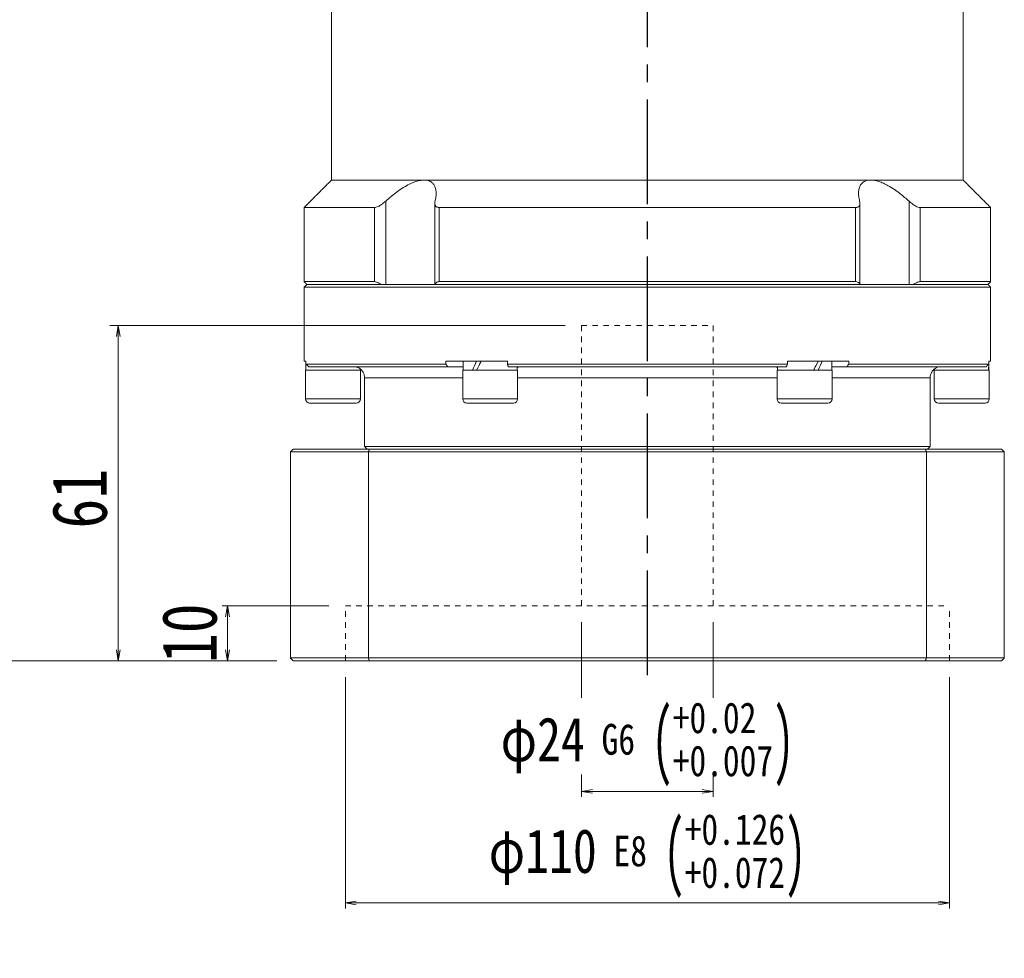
# Model space of a CAD drawing. Header units: millimetres. Extents: x -32 to 919, y -14 to 643.
# Tile 3 of 5: x 120 to 299, y 218 to 389. Entities that reach past the tile are written whole.
import ezdxf

# ---------------------------------------------------------------- set-up
doc = ezdxf.new("R2010")
doc.units = ezdxf.units.MM
doc.linetypes.add('CENTER2', pattern=[28.575, 19.05, -3.175, 3.175, -3.175])
doc.linetypes.add('虚线', pattern=[2, 1, -1])
doc.layers.add('3中心线层', color=1, linetype='CENTER2')
doc.layers.add('尺寸线层', color=3, linetype='Continuous', lineweight=18)
doc.layers.add('粗实线层', color=7, linetype='Continuous', lineweight=35)
doc.styles.add('宋体', font='SimSun.ttf', dxfattribs={"width": 0.8})
doc.dimstyles.new('A水平标注$0', dxfattribs={"dimtxt": 3.5, "dimasz": 2, "dimexe": 1.5, "dimexo": 3, "dimgap": 1.1, "dimtad": 1, "dimtoh": 1, "dimdec": 4, "dimdsep": 46, "dimtxsty": '宋体', "dimblk": 'OPEN', "dimcen": 3, "dimclrd": 3, "dimclre": 3, "dimclrt": 6, "dimadec": 0, "dimazin": 0, "dimtm": 1e-09, "dimtfac": 1, "dimtdec": 4, "dimtix": 1, "dimtmove": 0, "dimatfit": 3, "dimldrblk": 'OPEN', "dimfxl": 0, "dimlwd": 13, "dimlwe": 13, "dimarcsym": 0})
doc.dimstyles.new('D直径标注φ25', dxfattribs={"dimtxt": 3.5, "dimasz": 2, "dimexe": 1, "dimexo": 3, "dimtad": 1, "dimtoh": 1, "dimdec": 1, "dimdsep": 46, "dimtxsty": '宋体', "dimblk": 'OPEN', "dimcen": 3, "dimclrd": 3, "dimclre": 3, "dimclrt": 130, "dimadec": 0, "dimazin": 0, "dimtm": 1e-09, "dimtfac": 1, "dimtdec": 1, "dimtmove": 0, "dimatfit": 0, "dimldrblk": 'OPEN', "dimfxl": 0, "dimlwd": 13, "dimlwe": 13, "dimarcsym": 0})

# ---------------------------------------------------------------- blocks, each defined once
blk = doc.blocks.new('_Open')
at = {"color": 0, "linetype": 'ByBlock', "lineweight": -2}
for p, q in [((-1, 0.167), (0, 0)), ((-1, -0.167), (0, 0)), ((0, 0), (-1, 0))]:
    blk.add_line(p, q, dxfattribs=at)
blk = doc.blocks.new('*D36')
at = {"layer": 'Defpoints', "color": 0, "transparency": 16777216}
for p in [(177.46, 403.21), (118.32, 272.21), (169.96, 272.21)]:
    blk.add_point(p, dxfattribs=at)
at = {"layer": '尺寸线层', "color": 3, "lineweight": 13, "transparency": 16777216}
for p, q in [((174.46, 403.21), (116.82, 403.21)), ((118.32, 401.21), (118.32, 274.21)), ((166.96, 272.21), (116.82, 272.21))]:
    blk.add_line(p, q, dxfattribs=at)
at = {"layer": '尺寸线层', "color": 3, "lineweight": 13, "transparency": 16777216, "xscale": 2, "yscale": 2, "zscale": 2}
for p, rotation in [((118.32, 403.21), 90), ((118.32, 272.21), 270)]:
    blk.add_blockref('_Open', p, dxfattribs=dict(at, rotation=rotation))
at = {"layer": '尺寸线层', "color": 6, "transparency": 16777216, "insert": (111.44, 370.21), "char_height": 10, "attachment_point": 5, "rotation": 90, "style": '宋体', "bg_fill": 3, "box_fill_scale": 1.1, "bg_fill_color": 257, "bg_fill_transparency": 0}
blk.add_mtext('131', dxfattribs=at)
blk = doc.blocks.new('*D37')
at = {"layer": 'Defpoints', "color": 0, "transparency": 16777216}
for p in [(179.46, 282.21), (158, 272.21), (169.96, 272.21)]:
    blk.add_point(p, dxfattribs=at)
at = {"layer": '尺寸线层', "color": 3, "lineweight": 13, "transparency": 16777216}
for p, q in [((176.46, 282.21), (156.5, 282.21)), ((158, 280.21), (158, 274.21)), ((166.96, 272.21), (156.5, 272.21))]:
    blk.add_line(p, q, dxfattribs=at)
at = {"layer": '尺寸线层', "color": 3, "lineweight": 13, "transparency": 16777216, "xscale": 2, "yscale": 2, "zscale": 2}
for p, rotation in [((158, 282.21), 90), ((158, 272.21), 270)]:
    blk.add_blockref('_Open', p, dxfattribs=dict(at, rotation=rotation))
at = {"layer": '尺寸线层', "color": 6, "transparency": 16777216, "insert": (151.11, 277.21), "char_height": 10, "attachment_point": 5, "rotation": 90, "style": '宋体', "bg_fill": 3, "box_fill_scale": 1.1, "bg_fill_color": 257, "bg_fill_transparency": 0}
blk.add_mtext('10', dxfattribs=at)
blk = doc.blocks.new('*D38')
at = {"layer": 'Defpoints', "color": 0, "transparency": 16777216}
for p in [(222.46, 333.21), (138.1, 272.21), (169.96, 272.21)]:
    blk.add_point(p, dxfattribs=at)
at = {"layer": '尺寸线层', "color": 3, "lineweight": 13, "transparency": 16777216}
for p, q in [((219.46, 333.21), (136.6, 333.21)), ((138.1, 331.21), (138.1, 274.21)), ((166.96, 272.21), (136.6, 272.21))]:
    blk.add_line(p, q, dxfattribs=at)
at = {"layer": '尺寸线层', "color": 3, "lineweight": 13, "transparency": 16777216, "xscale": 2, "yscale": 2, "zscale": 2}
for p, rotation in [((138.1, 333.21), 90), ((138.1, 272.21), 270)]:
    blk.add_blockref('_Open', p, dxfattribs=dict(at, rotation=rotation))
at = {"layer": '尺寸线层', "color": 6, "transparency": 16777216, "insert": (131.1, 301.71), "char_height": 10, "attachment_point": 5, "rotation": 90, "style": '宋体', "bg_fill": 3, "box_fill_scale": 1.1, "bg_fill_color": 256, "bg_fill_true_color": 13158600, "bg_fill_transparency": 0}
blk.add_mtext('61', dxfattribs=at)
blk = doc.blocks.new('*D39')
at = {"color": 3, "lineweight": 13, "transparency": 16777216}
for p, q in [((222.46, 279.21), (222.46, 247.44)), ((246.46, 279.21), (246.46, 247.44)), ((224.46, 248.44), (244.46, 248.44))]:
    blk.add_line(p, q, dxfattribs=at)
at = {"layer": 'Defpoints', "color": 0, "transparency": 16777216}
for p in [(222.46, 282.21), (246.46, 282.21)]:
    blk.add_point(p, dxfattribs=at)
at = {"color": 3, "lineweight": 13, "transparency": 16777216, "xscale": 2, "yscale": 2, "zscale": 2, "rotation": 180}
blk.add_blockref('_Open', (222.46, 248.44), dxfattribs=at)
at = {"color": 3, "lineweight": 13, "transparency": 16777216, "xscale": 2, "yscale": 2, "zscale": 2}
blk.add_blockref('_Open', (246.46, 248.44), dxfattribs=at)
at = {"color": 130, "transparency": 16777216, "insert": (234.46, 256.98), "char_height": 8, "attachment_point": 5, "style": '宋体', "bg_fill": 3, "box_fill_scale": 1.1, "bg_fill_color": 257, "bg_fill_transparency": 0}
blk.add_mtext('{\\A1;φ24{}{{\\H0.7x;\\C2; G6 {\\H2x;\\W0.5;(}\\S+0.02^ +0.007;{\\H2x;\\W0.5;)}}}}', dxfattribs=at)
at = {"layer": 'Defpoints', "color": 0, "transparency": 16777216}
blk.add_point((246.46, 248.44), dxfattribs=at)
blk = doc.blocks.new('*D40')
at = {"color": 3, "lineweight": 13, "transparency": 16777216}
for p, q in [((179.46, 269.21), (179.46, 227.12)), ((289.46, 269.21), (289.46, 227.12)), ((181.46, 228.12), (287.46, 228.12))]:
    blk.add_line(p, q, dxfattribs=at)
at = {"layer": 'Defpoints', "color": 0, "transparency": 16777216}
for p in [(179.46, 272.21), (289.46, 272.21), (289.46, 228.12)]:
    blk.add_point(p, dxfattribs=at)
at = {"color": 3, "lineweight": 13, "transparency": 16777216, "xscale": 2, "yscale": 2, "zscale": 2, "rotation": 180}
blk.add_blockref('_Open', (179.46, 228.12), dxfattribs=at)
at = {"color": 3, "lineweight": 13, "transparency": 16777216, "xscale": 2, "yscale": 2, "zscale": 2}
blk.add_blockref('_Open', (289.46, 228.12), dxfattribs=at)
at = {"color": 130, "transparency": 16777216, "insert": (234.46, 236.66), "char_height": 8, "attachment_point": 5, "style": '宋体', "bg_fill": 3, "box_fill_scale": 1.1, "bg_fill_color": 257, "bg_fill_transparency": 0}
blk.add_mtext('{\\A1;φ110{}{{\\H0.7x;\\C2; E8 {\\H2x;\\W0.5;(}\\S+0.126^ +0.072;{\\H2x;\\W0.5;)}}}}', dxfattribs=at)

msp = doc.modelspace()

# ---------------------------------------------------------------- linework, layer by layer
at = {"color": 7, "linetype": 'Continuous', "lineweight": 15}
for p, q in [((193.80042, 359.7107), (176.95906, 359.7107)), ((275.1177, 359.7107), (193.80042, 359.7107)), ((291.95906, 359.7107), (275.1177, 359.7107)), ((186.81383, 340.7107), (186.81383, 355.85807)), ((282.1043, 355.85807), (282.1043, 340.7107)), ((184.77506, 354.7107), (171.95906, 354.7107)), ((184.77506, 354.7107), (184.77506, 341.2107)), ((272.37673, 354.7107), (196.54139, 354.7107)), ((196.54139, 341.2107), (196.54139, 354.7107)), ((272.37673, 354.7107), (272.37673, 341.2107)), ((296.95906, 354.7107), (284.14307, 354.7107)), ((284.14307, 341.2107), (284.14307, 354.7107)), ((184.77506, 341.2107), (171.95906, 341.2107)), ((234.45906, 340.7107), (172.45906, 340.7107)), ((172.45906, 340.7107), (185.99643, 340.7107)), ((195.789, 340.7107), (273.12912, 340.7107)), ((272.37673, 341.2107), (196.54139, 341.2107)), ((296.45906, 340.7107), (234.45906, 340.7107)), ((282.92169, 340.7107), (296.45906, 340.7107)), ((296.95906, 341.2107), (284.14307, 341.2107)), ((171.95906, 340.2107), (234.45906, 340.2107)), ((234.45906, 340.2107), (296.95906, 340.2107)), ((171.95906, 326.7107), (172.29295, 326.7107)), ((172.29295, 326.2107), (172.29295, 326.7107)), ((197.78868, 326.7107), (197.78868, 326.2107)), ((197.78868, 326.7107), (208.96333, 326.7107)), ((208.96333, 326.2107), (208.96333, 326.7107)), ((259.95479, 326.7107), (259.95479, 326.2107)), ((259.95479, 326.7107), (271.12945, 326.7107)), ((271.12945, 326.2107), (271.12945, 326.7107)), ((296.62518, 326.7107), (296.62518, 326.2107)), ((296.62518, 326.7107), (296.95906, 326.7107)), ((177.20906, 325.1107), (172.20906, 325.1107)), ((197.78868, 326.2107), (172.29295, 326.2107)), ((172.78661, 325.7107), (198.11089, 325.7107)), ((182.20906, 325.1107), (177.20906, 325.1107)), ((198.11089, 325.7107), (200.89406, 325.7107)), ((210.16419, 325.1107), (200.83406, 325.1107)), ((259.95479, 326.2107), (208.96333, 326.2107)), ((209.13478, 325.7107), (259.78335, 325.7107)), ((210.83406, 325.1107), (210.16419, 325.1107)), ((211.14582, 325.7107), (211.33406, 325.7107)), ((257.58406, 325.7107), (257.77231, 325.7107)), ((268.08406, 325.1107), (258.08406, 325.1107)), ((268.02406, 325.7107), (270.80723, 325.7107)), ((270.80723, 325.7107), (296.13151, 325.7107)), ((296.62518, 326.2107), (271.12945, 326.2107)), ((296.70906, 325.1107), (286.70906, 325.1107)), ((182.95906, 323.7107), (200.83406, 323.7107)), ((210.83406, 323.7107), (258.08406, 323.7107)), ((268.08406, 323.7107), (285.95906, 323.7107)), ((177.20906, 319.8607), (172.20906, 319.8607)), ((182.20906, 319.8607), (177.20906, 319.8607)), ((210.16419, 319.8607), (200.83406, 319.8607)), ((210.83406, 319.8607), (210.16419, 319.8607)), ((268.08406, 319.8607), (258.08406, 319.8607)), ((296.70906, 319.8607), (286.70906, 319.8607)), ((172.95906, 319.1107), (177.20906, 319.1107)), ((177.20906, 319.1107), (181.45906, 319.1107)), ((201.58406, 319.1107), (209.51467, 319.1107)), ((209.51467, 319.1107), (210.08406, 319.1107)), ((258.83406, 319.1107), (267.33406, 319.1107)), ((287.45906, 319.1107), (295.95906, 319.1107)), ((169.45906, 310.2107), (183.65306, 310.2107)), ((169.45906, 310.2107), (169.45906, 272.7107)), ((183.82558, 310.7107), (169.95906, 310.7107)), ((285.95906, 311.2107), (182.95906, 311.2107)), ((183.65306, 310.2107), (285.26507, 310.2107)), ((183.65306, 272.7107), (183.65306, 310.2107)), ((285.09255, 310.7107), (183.82558, 310.7107)), ((298.95906, 310.7107), (285.09255, 310.7107)), ((285.26507, 310.2107), (285.26507, 272.7107)), ((285.26507, 310.2107), (299.45906, 310.2107)), ((299.45906, 272.7107), (299.45906, 310.2107)), ((183.65306, 272.7107), (169.45906, 272.7107)), ((285.26507, 272.7107), (183.65306, 272.7107)), ((299.45906, 272.7107), (285.26507, 272.7107)), ((169.95906, 272.2107), (183.82558, 272.2107)), ((183.82558, 272.2107), (285.09255, 272.2107)), ((285.09255, 272.2107), (298.95906, 272.2107))]:
    msp.add_line(p, q, dxfattribs=at)
for centre, radius, start, end in [((180.95906, 323.7107), 2, 0, 30.1681269), ((287.95906, 323.7107), 2, 149.8150812, 180), ((172.95906, 319.8607), 0.75, 180, 270), ((181.45906, 319.8607), 0.75, 270, 0), ((201.58406, 319.8607), 0.75, 180, 270), ((210.08406, 319.8607), 0.75, 270, 0), ((258.83406, 319.8607), 0.75, 180, 270), ((267.33406, 319.8607), 0.75, 270, 0), ((287.45906, 319.8607), 0.75, 180, 270), ((295.95906, 319.8607), 0.75, 270, 0)]:
    msp.add_arc(centre, radius, start, end, dxfattribs=at)
at = {"color": 7, "linetype": 'Continuous', "lineweight": 15, "extrusion": (0, 0, -1)}
for centre, major_axis, ratio, start_param, end_param in [((177.20906, 326.7107), (0, 8.55633), 0.577350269, 4.618754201, 4.71238898), ((205.83406, 326.7107), (4.54557, 8.49348), 0.227735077, 4.403003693, 4.591107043), ((205.83406, 325.1107), (4.54557, 8.49348), 0.227735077, 4.591107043, 4.779210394), ((205.83406, 326.7107), (3.07332, 5.74255), 0.227735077, 4.452374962, 4.591107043), ((263.08406, 326.7107), (4.54557, 8.49348), 0.227735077, 1.44951439, 1.63761774), ((263.08406, 325.1107), (4.54557, 8.49348), 0.227735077, 1.261411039, 1.44951439), ((291.70906, 326.7107), (0, 8.55633), 0.577350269, 1.570796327, 1.758899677), ((177.20906, 325.1107), (0, 8.55633), 0.577350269, 4.71238898, 4.837645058), ((263.08406, 325.1107), (3.07332, 5.74255), 0.227735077, 1.310782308, 1.44951439), ((291.70906, 325.1107), (0, 8.55633), 0.577350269, 1.477161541, 1.570796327)]:
    msp.add_ellipse(centre, major_axis=major_axis, ratio=ratio, start_param=start_param, end_param=end_param, dxfattribs=at)
at = {"color": 7, "linetype": 'Continuous', "lineweight": 15}
for points in [[(176.95906, 359.7107), (176.95906, 393.7107)], [(291.95906, 393.7107), (291.95906, 359.7107)], [(171.95906, 354.7107), (176.95906, 359.7107)], [(291.95906, 359.7107), (296.95906, 354.7107)], [(195.75476, 340.7107), (195.75476, 355.4806)], [(273.16337, 355.4809), (273.16337, 340.7107)], [(171.95906, 341.2107), (171.95906, 354.7107)], [(296.95906, 354.7107), (296.95906, 341.2107)], [(172.45906, 340.7107), (171.95906, 341.2107)], [(171.95906, 340.2107), (172.45906, 340.7107)], [(296.95906, 341.2107), (296.45906, 340.7107)], [(296.45906, 340.7107), (296.95906, 340.2107)], [(171.95906, 326.7107), (171.95906, 340.2107)], [(296.95906, 340.2107), (296.95906, 326.7107)], [(200.89406, 325.1107), (200.89406, 326.7107)], [(268.02406, 326.7107), (268.02406, 325.1107)], [(172.20906, 319.8607), (172.20906, 325.1107)], [(172.29295, 326.2107), (172.78661, 325.7107)], [(182.14906, 325.33575), (182.14906, 325.1107)], [(182.20906, 325.1107), (182.20906, 319.8607)], [(198.11089, 325.7107), (197.78868, 326.2107)], [(200.83406, 319.8607), (200.83406, 325.1107)], [(208.96333, 326.2107), (209.13478, 325.7107)], [(210.77406, 325.7107), (210.77406, 325.1107)], [(210.83406, 325.1107), (210.83406, 319.8607)], [(258.08406, 319.8607), (258.08406, 325.1107)], [(258.14406, 325.1107), (258.14406, 325.7107)], [(259.78335, 325.7107), (259.95479, 326.2107)], [(268.08406, 325.1107), (268.08406, 319.8607)], [(271.12945, 326.2107), (270.80723, 325.7107)], [(286.70906, 319.8607), (286.70906, 325.1107)], [(286.76906, 325.1107), (286.76906, 325.30309)], [(296.13151, 325.7107), (296.62518, 326.2107)], [(296.70906, 325.1107), (296.70906, 319.8607)], [(182.95906, 311.2107), (182.95906, 323.7107)], [(285.95906, 323.7107), (285.95906, 311.2107)], [(169.45906, 310.2107), (169.95906, 310.7107)], [(183.45906, 310.7107), (182.95906, 311.2107)], [(183.82558, 310.7107), (183.65306, 310.2107)], [(285.26507, 310.2107), (285.09255, 310.7107)], [(285.95906, 311.2107), (285.45906, 310.7107)], [(298.95906, 310.7107), (299.45906, 310.2107)], [(169.95906, 272.2107), (169.45906, 272.7107)], [(183.65306, 272.7107), (183.82558, 272.2107)], [(285.09255, 272.2107), (285.26507, 272.7107)], [(299.45906, 272.7107), (298.95906, 272.2107)]]:
    msp.add_open_spline(points, degree=1, dxfattribs=at)
for points, knots in [([(193.80042, 359.7107), (193.3989, 359.67233), (192.56775, 359.59293), (191.23552, 359.03891), (190.0103, 358.3507), (188.52221, 357.34892), (187.50279, 356.45931), (186.81383, 355.85807)], [0, 0, 0, 0, 1.493533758, 3.091577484, 4.322036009, 5.554470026, 8.123989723, 8.123989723, 8.123989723, 8.123989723]), ([(195.80578, 355.85807), (195.85726, 356.09132), (195.96064, 356.5597), (196.01548, 357.27922), (195.95967, 358.00745), (195.74787, 358.64387), (195.40354, 359.13422), (194.98514, 359.45649), (194.47655, 359.6522), (194.07068, 359.70816), (193.83251, 359.71039), (193.80042, 359.7107)], [0, 0, 0, 0, 0.626246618, 1.257495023, 2.032414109, 2.823629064, 3.42820033, 4.048095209, 4.555440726, 5.077036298, 5.158257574, 5.158257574, 5.158257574, 5.158257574]), ([(275.1177, 359.7107), (274.93689, 359.70154), (274.57068, 359.68299), (274.10175, 359.53267), (273.70031, 359.29344), (273.32979, 358.91059), (273.04664, 358.35361), (272.90748, 357.60758), (272.91937, 356.76989), (273.04769, 356.16357), (273.11234, 355.85807)], [0, 0, 0, 0, 0.468845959, 0.949596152, 1.451964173, 1.965089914, 2.734777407, 3.526210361, 4.335728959, 5.157885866, 5.157885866, 5.157885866, 5.157885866]), ([(282.1043, 355.85807), (281.57761, 356.32303), (280.72601, 357.07481), (279.43628, 358.00682), (278.40761, 358.64649), (277.44073, 359.13554), (276.37267, 359.55338), (275.59244, 359.70628), (275.15017, 359.71039), (275.1177, 359.7107)], [0, 0, 0, 0, 1.980910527, 3.202878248, 4.450542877, 5.416537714, 6.381330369, 7.998144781, 8.126222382, 8.126222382, 8.126222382, 8.126222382]), ([(186.81383, 355.85807), (186.55517, 355.63655), (186.12836, 355.27103), (185.50158, 354.90766), (185.06565, 354.73602), (184.86088, 354.71818), (184.77506, 354.7107)], [0, 0, 0, 0, 0.923658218, 1.524159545, 2.020218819, 2.378137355, 2.378137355, 2.378137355, 2.378137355]), ([(196.54139, 354.7107), (196.47315, 354.714), (196.3343, 354.72074), (196.16159, 354.77399), (196.01811, 354.85528), (195.89473, 354.97482), (195.80193, 355.13961), (195.75324, 355.35324), (195.75088, 355.59404), (195.78737, 355.76954), (195.80578, 355.85807)], [0, 0, 0, 0, 0.165195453, 0.336098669, 0.501143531, 0.67031152, 0.899665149, 1.135559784, 1.381616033, 1.632058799, 1.632058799, 1.632058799, 1.632058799]), ([(273.11234, 355.85807), (273.1341, 355.74787), (273.17824, 355.5243), (273.15229, 355.25712), (273.0734, 355.05143), (272.96871, 354.91305), (272.83093, 354.80973), (272.68415, 354.74906), (272.53034, 354.71621), (272.42824, 354.71254), (272.37673, 354.7107)], [0, 0, 0, 0, 0.312581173, 0.634124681, 0.837734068, 1.046108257, 1.214079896, 1.386575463, 1.508153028, 1.631948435, 1.631948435, 1.631948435, 1.631948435]), ([(284.14307, 354.7107), (284.0224, 354.72468), (283.78159, 354.75259), (283.27538, 354.98011), (282.69181, 355.34756), (282.30441, 355.68418), (282.1043, 355.85807)], [0, 0, 0, 0, 0.48914015, 0.976123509, 1.653805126, 2.377879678, 2.377879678, 2.377879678, 2.377879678]), ([(184.77506, 341.2107), (184.8956, 341.19653), (185.13615, 341.16827), (185.57476, 340.97456), (185.85954, 340.79636), (185.99643, 340.7107)], [0, 0, 0, 0, 0.457440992, 0.912864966, 1.334419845, 1.334419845, 1.334419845, 1.334419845]), ([(195.789, 340.7107), (195.83737, 340.82148), (195.92629, 341.02514), (196.2126, 341.18647), (196.44572, 341.20365), (196.54139, 341.2107)], [0, 0, 0, 0, 0.4023771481, 0.7397651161, 0.974629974, 0.974629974, 0.974629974, 0.974629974]), ([(272.37673, 341.2107), (272.51056, 341.19653), (272.77763, 341.16827), (273.0229, 340.97456), (273.09464, 340.79636), (273.12912, 340.7107)], [0, 0, 0, 0, 0.33430891, 0.6671437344, 0.9752262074, 0.9752262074, 0.9752262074, 0.9752262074]), ([(282.92169, 340.7107), (283.10167, 340.82148), (283.43255, 341.02514), (283.86068, 341.18647), (284.06089, 341.20365), (284.14307, 341.2107)], [0, 0, 0, 0, 0.551089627, 1.013171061, 1.334838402, 1.334838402, 1.334838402, 1.334838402]), ([(182.68883, 324.71752), (182.68614, 324.72534), (182.67735, 324.75087), (182.30621, 325.31055), (181.69895, 325.66389), (181.23409, 325.70024), (181.10044, 325.7107)], [0, 0, 0, 0, 0.326549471, 1.065534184, 1.708406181, 1.967821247, 1.967821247, 1.967821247, 1.967821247]), ([(210.77406, 325.56957), (210.80992, 325.59032), (210.97462, 325.68566), (211.07067, 325.6997), (211.14582, 325.7107)], [0, 0, 0, 0, 0.0872534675, 0.4007646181, 0.4007646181, 0.4007646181, 0.4007646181]), ([(257.77231, 325.7107), (257.8583, 325.69895), (257.94746, 325.68677), (258.13732, 325.57785), (258.14406, 325.57398)], [0, 0, 0, 0, 0.3845346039, 0.3986983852, 0.3986983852, 0.3986983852, 0.3986983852]), ([(287.81769, 325.7107), (287.63364, 325.69171), (287.08937, 325.63556), (286.59983, 325.24686), (286.31656, 324.88746), (286.20008, 324.66267), (286.22332, 324.7063), (286.2293, 324.71753)], [0, 0, 0, 0, 0.371254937, 1.097915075, 1.483628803, 1.880459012, 2.017902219, 2.017902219, 2.017902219, 2.017902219])]:
    msp.add_open_spline(points, degree=3, knots=knots, dxfattribs=at)
at = {"layer": '3中心线层'}
msp.add_line((234.45906, 269.59401), (234.45906, 403.2107), dxfattribs=at)
at = {"layer": '粗实线层', "color": 6, "linetype": '虚线', "lineweight": 18}
for p, q in [((222.45906, 333.2107), (246.45906, 333.2107)), ((246.45906, 282.2107), (246.45906, 333.2107)), ((179.45906, 282.2107), (289.45906, 282.2107)), ((179.45906, 272.2107), (179.45906, 282.2107)), ((289.45906, 272.2107), (289.45906, 282.2107))]:
    msp.add_line(p, q, dxfattribs=at)

# ---------------------------------------------------------------- next in the draw order: dimensions: what is measured, and where the dimension line sits
at = {"layer": '尺寸线层'}
dim = msp.add_linear_dim(base=(118.32454, 272.2107), p1=(177.45906, 403.2107), p2=(169.95906, 272.2107), angle=90, dimstyle='A水平标注$0', override={"dimtxt": 10, "dimgap": 2, "dimblk": 'Open', "dimtfill": 1, "dimtfillclr": 256}, dxfattribs=at)
dim.commit()
dim.dimension.update_dxf_attribs({"geometry": '*D36', "text_midpoint": (118.32454, 370.2107), "dimtype": 160})

# ---------------------------------------------------------------- next in the draw order: dimensions: what is measured, and where the dimension line sits
dim = msp.add_linear_dim(base=(158.00312, 272.2107), p1=(179.45906, 282.2107), p2=(169.95906, 272.2107), angle=90, dimstyle='A水平标注$0', override={"dimtxt": 10, "dimgap": 2, "dimblk": 'Open', "dimtfill": 1, "dimtfillclr": 256}, dxfattribs=at)
dim.commit()
dim.dimension.update_dxf_attribs({"geometry": '*D37', "text_midpoint": (158.00312, 277.2107), "dimtype": 160})

# ---------------------------------------------------------------- next in the draw order: dimensions: what is measured, and where the dimension line sits
dim = msp.add_linear_dim(base=(138.1038, 272.2107), p1=(222.45906, 333.2107), p2=(169.95906, 272.2107), angle=90, dimstyle='A水平标注$0', override={"dimtxt": 10, "dimgap": 2, "dimblk": 'Open', "dimtfill": 1, "dimtfillclr": 256}, dxfattribs=at)
dim.commit()
dim.dimension.update_dxf_attribs({"geometry": '*D38', "text_midpoint": (138.1038, 301.7107), "dimtype": 160})

# ---------------------------------------------------------------- next in the draw order: linework, layer by layer
at = {"layer": '粗实线层', "color": 6, "linetype": '虚线', "lineweight": 18}
msp.add_line((222.45906, 282.2107), (222.45906, 333.2107), dxfattribs=at)

# ---------------------------------------------------------------- next in the draw order: dimensions: what is measured, and where the dimension line sits
dim = msp.add_linear_dim(base=(246.45906, 248.44468), p1=(222.45906, 282.2107), p2=(246.45906, 282.2107), text='{\\A1;φ<>{}{{\\H0.7x;\\C2; G6 {\\H2x;\\W0.5;(}\\S+0.02^ +0.007;{\\H2x;\\W0.5;)}}}}', dimstyle='D直径标注φ25', override={"dimtxt": 8, "dimgap": 1, "dimtad": 1, "dimjust": 0, "dimdec": 1, "dimlfac": 1, "dimpost": '<>', "dimse1": 0, "dimse2": 0, "dimsd1": 0, "dimsd2": 0, "dimtol": 0, "dimlim": 0, "dimtp": 0.02, "dimtm": -0.007, "dimtdec": 4, "dimtofl": 1, "dimtvp": 0.1})
dim.commit()
dim.dimension.update_dxf_attribs({"geometry": '*D39', "text_midpoint": (234.45906, 248.44468), "dimtype": 160})

# ---------------------------------------------------------------- next in the draw order: dimensions: what is measured, and where the dimension line sits
dim = msp.add_linear_dim(base=(289.45906, 228.12326), p1=(179.45906, 272.2107), p2=(289.45906, 272.2107), text='{\\A1;φ<>{}{{\\H0.7x;\\C2; E8 {\\H2x;\\W0.5;(}\\S+0.126^ +0.072;{\\H2x;\\W0.5;)}}}}', dimstyle='D直径标注φ25', override={"dimtxt": 8, "dimgap": 1, "dimtad": 1, "dimjust": 0, "dimdec": 1, "dimlfac": 1, "dimpost": '<>', "dimse1": 0, "dimse2": 0, "dimsd1": 0, "dimsd2": 0, "dimtol": 0, "dimlim": 0, "dimtp": 0.126, "dimtm": -0.072, "dimtdec": 4, "dimtofl": 1, "dimtvp": 0.1})
dim.commit()
dim.dimension.update_dxf_attribs({"geometry": '*D40', "text_midpoint": (234.45906, 236.66031)})

doc.saveas('drawing.dxf')
